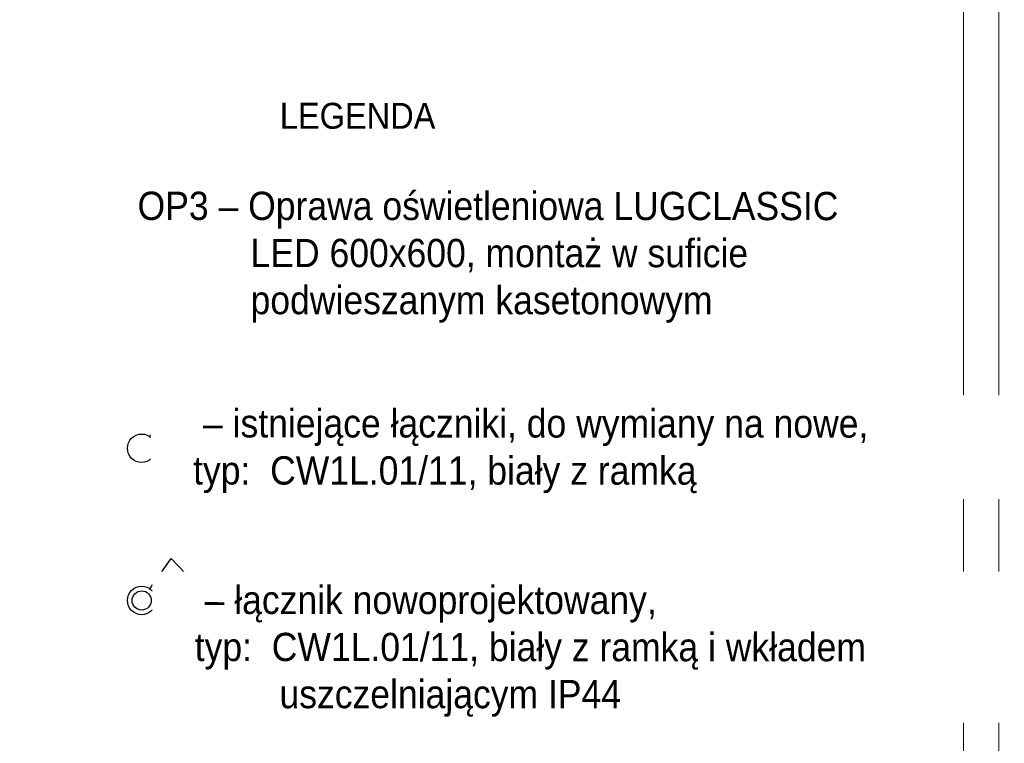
# Model space of a CAD drawing. Header units: centimetres. Extents: x 690840 to 714026, y 27673 to 40762.
# Tile 81 of 162: x 701167 to 701655, y 37045 to 37404. Entities that reach past the tile are written whole.
import ezdxf

# ---------------------------------------------------------------- set-up
doc = ezdxf.new("R2010")
doc.units = ezdxf.units.CM
doc.layers.add('Obrys powierzchni', color=50, linetype='Continuous', lineweight=9, plot=False)
doc.layers.add('Opis', color=102, linetype='Continuous', lineweight=9)
doc.layers.add('S3_oświetlenie', color=7, linetype='Continuous', lineweight=20, true_color=0x15ff00)
doc.layers.add('S3_łączniki', color=7, linetype='Continuous', lineweight=20, true_color=0xff7d05)
doc.styles.add('ARIELCE', font='arial.ttf', dxfattribs={"width": 0.9})

# ---------------------------------------------------------------- blocks, each defined once
blk = doc.blocks.new('l1b')
at = {"layer": 'S3_łączniki', "color": 1, "lineweight": -3, "ltscale": 1.6}
blk.add_lwpolyline([(698436.26, 40106.22), (698453.8, 40100.72), (698449.01, 40091.97)], dxfattribs=at)
blk.add_circle((698429.52, 40108.33), 7.06, dxfattribs=at)

msp = doc.modelspace()

# ---------------------------------------------------------------- linework, layer by layer
at = {"layer": 'Obrys powierzchni', "ltscale": 1.6}
for points in [[(699552.62, 37762.32), (701652.62, 37762.32), (701652.62, 36277.32), (699552.62, 36277.32)], [(699570.12, 37744.82), (701635.12, 37744.82), (701635.12, 36294.82), (699570.12, 36294.82)]]:
    msp.add_lwpolyline(points, close=True, dxfattribs=at)
at = {"layer": 'S3_oświetlenie', "color": 5, "lineweight": -3, "ltscale": 1.6}
msp.add_circle((701227.92, 37116.06), 4.75, dxfattribs=at)
at = {"layer": 'S3_łączniki', "color": 5, "lineweight": -3, "ltscale": 1.6}
msp.add_lwpolyline([(701231.98, 37121.82), (701242.58, 37136.85), (701249.45, 37129.61)], dxfattribs=at)
msp.add_circle((701227.92, 37116.06), 7.06, dxfattribs=at)

# ---------------------------------------------------------------- block references
at = {"layer": 'S3_łączniki', "color": 252, "lineweight": -3, "ltscale": 1.6, "true_color": 0x939598, "rotation": 72.19821342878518}
msp.add_blockref('l1b', (525888.49, -640059.27), dxfattribs=at)

# ---------------------------------------------------------------- texts
at = {"layer": 'Opis', "color": 7, "insert": (701296.36, 37362.62), "char_height": 14, "width": 724.063, "attachment_point": 1, "rotation": 359.981, "style": 'ARIELCE'}
msp.add_mtext('\\pxsm1,ql;{\\fArial|b0|i0|c238|p34;\\H0.916668x;LEGENDA}', dxfattribs=at)

# ---------------------------------------------------------------- next in the draw order: texts
at = {"layer": 'Opis', "color": 7, "char_height": 14, "attachment_point": 1, "rotation": 359.981, "style": 'ARIELCE', "bg_fill": 2}
for s, insert, width in [('{\\fArial|b0|i0|c238|p34;OP3 – Oprawa oświetleniowa LUGCLASSIC ^ILED 600x600, montaż w suficie ^Ipodwieszanym kasetonowym}', (701225.88, 37318.59), 358.5127), ('\\pxi-3,l4,ql,t4;{\\fArial|b0|i0|c238|p34; – istniejące łączniki, do wymiany na nowe, ^Jtyp:  CW1L.01/11, biały z ramką}', (701239.42, 37210.84), 408.1161), ('\\pxi-3,l4,ql,t4;{\\fArial|b0|i0|c238|p34; – łącznik nowoprojektowany,  ^Jtyp:  CW1L.01/11, biały z ramką i wkładem uszczelniającym IP44}', (701240.22, 37123.38), 408.1161)]:
    msp.add_mtext(s, dxfattribs=dict(at, insert=insert, width=width))

doc.saveas('drawing.dxf')
